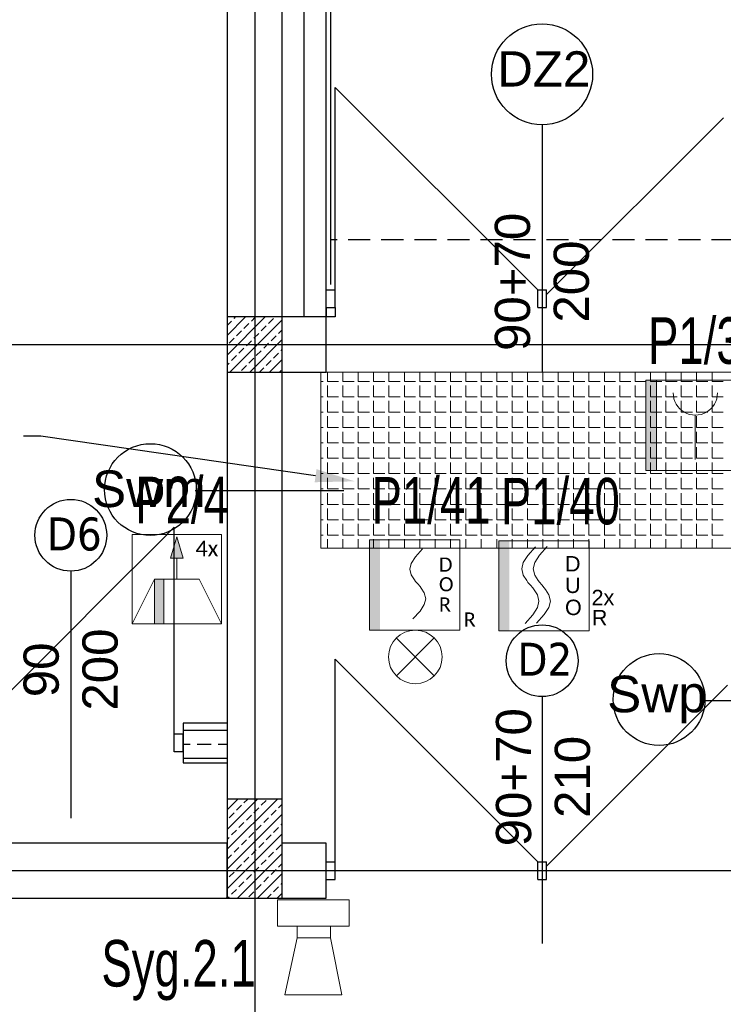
# Model space of a CAD drawing. Header units: millimetres. Extents: x -7023 to 53801, y 9849 to 33561.
# Tile 102 of 256: x 11523 to 11842, y 19082 to 19529. Entities that reach past the tile are written whole.
import ezdxf
from ezdxf.enums import TextEntityAlignment as Align

# ---------------------------------------------------------------- set-up
doc = ezdxf.new("R2010")
doc.units = ezdxf.units.MM
for name, pattern in [('DASHDOTX2', [2, 1, -0.5, 0, -0.5]), ('DASHED', [0.75, 0.5, -0.25]), ('DOT', [0.25, 0, -0.25])]:
    doc.linetypes.add(name, pattern=pattern)
doc.layers.get('0').update_dxf_attribs({"lineweight": 9})
doc.layers.add('.IE_podklad', color=252, linetype='Continuous')
doc.layers.add('PA_Instalacja pożarowa', color=1, linetype='Continuous', lineweight=5)
doc.layers.add('PA_Instalacja pożarowa_opis', color=7, linetype='Continuous', lineweight=5)
doc.styles.add('AAT', font='calibri.ttf')
doc.styles.add('Opisowy', font='arial.ttf')
doc.styles.add('q-arch-ARIAL01', font='arial.ttf', dxfattribs={"width": 0.7})
doc.styles.get("Standard").update_dxf_attribs({"font": 'arial.ttf'})
doc.linetypes.add('ZIGZAG', pattern='A,0.00254,-5.08,[131,ltypeshp.shx,S=5.08,R=0,X=-5.08,Y=0],-10.16,[131,ltypeshp.shx,S=5.08,R=180,X=5.08,Y=0],-5.08', length=20.32254)

# ---------------------------------------------------------------- blocks, each defined once
blk = doc.blocks.new('*U72')
at = {"color": 1}
blk.add_wipeout([(-20.5, -20.5), (20.5, -20.5), (20.5, 20.5), (-20.5, 20.5)], dxfattribs=at)
at = {"lineweight": 5}
h = blk.add_hatch(color=1, dxfattribs=at)
h.paths.add_polyline_path([(-15.7, 0), (-15.7, 20.5), (-20.5, 20.5), (-20.5, 0)])
h.paths.add_polyline_path([(-15.7, -20.5), (-15.7, 0), (-20.5, 0), (-20.5, -20.5)])
at = {"color": 1, "linetype": 'Continuous', "lineweight": 5}
for p, q in [((-9.41, 10.54), (-7.3, 13.76)), ((-7.3, 13.76), (-3.78, 17.69)), ((-4.18, 10.63), (-2.07, 13.86)), ((-2.07, 13.86), (1.45, 17.79)), ((-10.11, 7.66), (-9.41, 10.54)), ((-4.89, 7.76), (-4.18, 10.63)), ((-9.41, 4.79), (-10.11, 7.66)), ((-7.84, 2.39), (-9.41, 4.79)), ((-4.18, 4.89), (-4.89, 7.76)), ((-2.61, 2.48), (-4.18, 4.89)), ((-7.3, 1.56), (-7.84, 2.39)), ((-6.18, 0.32), (-7.3, 1.56)), ((-6.18, 0.32), (-5.06, -0.93)), ((-2.07, 1.66), (-2.61, 2.48)), ((-0.95, 0.41), (-2.07, 1.66)), ((-0.95, 0.41), (0.16, -0.84)), ((-5.06, -0.93), (-4.52, -1.75)), ((-4.52, -1.75), (-2.95, -4.16)), ((-2.95, -4.16), (-2.25, -7.03)), ((0.16, -0.84), (0.7, -1.66)), ((0.7, -1.66), (2.27, -4.06)), ((2.27, -4.06), (2.98, -6.94)), ((-2.25, -7.03), (-2.95, -9.9)), ((2.98, -6.94), (2.27, -9.81)), ((-5.06, -13.13), (-8.58, -17.06)), ((-2.95, -9.9), (-5.06, -13.13)), ((0.16, -13.04), (-3.36, -16.97)), ((2.27, -9.81), (0.16, -13.04))]:
    blk.add_line(p, q, dxfattribs=at)
at = {"color": 1, "lineweight": 5}
blk.add_lwpolyline([(-20.5, 20.5), (20.5, 20.5), (20.5, -20.5), (-20.5, -20.5)], close=True, dxfattribs=at)
for s, p in [('D', (9.56, 6.52)), ('U', (9.56, -3.26)), ('2x', (21.62, -8.81)), ('O', (9.56, -13.29)), ('R', (21.74, -17.95))]:
    blk.add_text(s, height=7, dxfattribs=at).set_placement(p)
at = {"color": 1, "flags": 7}
blk.add_attdef('DUO-6046', (13.18, -19.1), '', height=0.7, dxfattribs=at)
blk = doc.blocks.new('ROP-4001M')
blk.add_wipeout([(-21.24, 0), (19.76, 0), (19.76, 41), (-21.24, 41)])
at = {"linetype": 'DOT'}
blk.add_hatch(color=256, dxfattribs=at).paths.add_polyline_path([(-21.24, 41), (-16.43, 41), (-16.43, 0), (-21.24, 0)])
at = {"lineweight": 5}
blk.add_line((1.18, 25.1), (1.18, 5.02), dxfattribs=at)
for points in [[(-21.24, 41), (19.76, 41), (19.76, 0), (-21.24, 0)], [(-21.24, 41), (-16.43, 41), (-16.43, 0), (-21.24, 0)]]:
    blk.add_lwpolyline(points, close=True, dxfattribs=at)
blk.add_arc((1.18, 35.15), 10.04, 180, 0, dxfattribs=at)
blk = doc.blocks.new('SAK-7N')
at = {"ltscale": 7}
for p, q in [((-34.7, -46.99), (-16.7, -47)), ((-31.12, -65.03), (-34.7, -46.99)), ((-16.7, -47), (-20.55, -65.03)), ((-20.55, -65.03), (-31.12, -65.03))]:
    blk.add_line(p, q, dxfattribs=at)
for points in [[(-31.12, -68.69), (-20.55, -68.69), (-20.55, -65.03), (-31.12, -65.03)], [(-37.01, -68.69), (-14.43, -68.69), (-14.43, -77.04), (-37.01, -77.04)]]:
    blk.add_lwpolyline(points, close=True, dxfattribs=at)
blk = doc.blocks.new('WZ-31')
for points in [[(7.09, 7.13), (-7.11, -7.11)], [(7.11, -7.11), (-7.11, 7.11)]]:
    blk.add_lwpolyline(points)
blk.add_circle((0, 0), 10.06)
blk = doc.blocks.new('*U74')
at = {"lineweight": 5, "style": 'AAT'}
blk.add_text('R', height=6.41, dxfattribs=at).set_placement((22.28, -18.9))
blk.add_wipeout([(-20.5, -20.5), (20.5, -20.5), (20.5, 20.5), (-20.5, 20.5)])
at = {"lineweight": 5}
h = blk.add_hatch(color=256, dxfattribs=at)
h.paths.add_polyline_path([(-15.7, 0), (-15.7, 20.5), (-20.5, 20.5), (-20.5, 0)])
h.paths.add_polyline_path([(-15.7, -20.5), (-15.7, 0), (-20.5, 0), (-20.5, -20.5)])
for p, q in [((0.38, 12.77), (3.6, 16.37)), ((-2.19, 7.19), (-1.55, 9.82)), ((-1.55, 9.82), (0.38, 12.77)), ((-1.55, 4.56), (-2.19, 7.19)), ((-0.11, 2.36), (-1.55, 4.56)), ((0.38, 1.61), (-0.11, 2.36)), ((1.41, 0.47), (0.38, 1.61)), ((1.41, 0.47), (2.43, -0.68)), ((2.43, -0.68), (2.92, -1.43)), ((2.92, -1.43), (4.36, -3.63)), ((4.36, -3.63), (5.01, -6.26)), ((4.36, -8.89), (2.43, -11.84)), ((5.01, -6.26), (4.36, -8.89)), ((2.43, -11.84), (-0.79, -15.44))]:
    blk.add_line(p, q, dxfattribs=at)
blk.add_lwpolyline([(-20.5, 20.5), (20.5, 20.5), (20.5, -20.5), (-20.5, -20.5)], close=True, dxfattribs=at)
at = {"lineweight": 5, "style": 'AAT'}
for s, p in [('D', (11.03, 6.06)), ('O', (11.03, -2.89)), ('R', (11.03, -12.07))]:
    blk.add_text(s, height=6.41, dxfattribs=at).set_placement(p)
blk = doc.blocks.new('*U226')
blk.add_wipeout([(-20.5, -20.5), (-20.5, 20.5), (20.5, 20.5), (20.5, -20.5)])
at = {"lineweight": 5}
for points in [[(0, 9.7), (2.94, 9.7), (0, 19.41), (-2.94, 9.7)], [(-6, -20.5), (-6, 0), (-10.25, 0), (-10.25, -20.5)]]:
    blk.add_hatch(color=256, dxfattribs=at).paths.add_polyline_path(points)
for p, q in [((-2.94, 9.7), (0, 19.41)), ((2.94, 9.7), (0, 19.41)), ((0, 9.7), (-2.94, 9.7)), ((0, 0), (0, 9.7)), ((0, 9.7), (2.94, 9.7)), ((-20.5, -20.5), (-10.25, 0)), ((-10.25, 0), (10.25, 0)), ((-10.25, 0), (-10.25, -20.5)), ((-6, -20.5), (-6, 0)), ((20.5, -20.5), (10.25, 0)), ((20.5, -20.5), (-20.5, -20.5))]:
    blk.add_line(p, q, dxfattribs=at)
blk.add_lwpolyline([(-20.5, 20.5), (20.5, 20.5), (20.5, -20.5), (-20.5, -20.5)], close=True, dxfattribs=at)
at = {"lineweight": 5, "style": 'AAT'}
blk.add_text('4x', height=7.089, dxfattribs=at).set_placement((18.94, 10.54), align=Align.RIGHT)

msp = doc.modelspace()

# ---------------------------------------------------------------- linework, layer by layer
at = {"layer": '.IE_podklad', "ltscale": 25}
for p, q in [((11629.56, 19964.01), (11629.56, 17871.88)), ((10554.1, 19381.68), (13853.09, 19381.68)), ((10554.1, 19142.68), (13536.66, 19142.68))]:
    msp.add_line(p, q, dxfattribs=at)
at = {"layer": '.IE_podklad'}
for p, q in [((11662.06, 19394.18), (11662.06, 19661.18)), ((11664.06, 19663.18), (11664.06, 19409.01)), ((11642.06, 19394.18), (11642.06, 19641.18)), ((11617.06, 19616.18), (11617.06, 19155.18)), ((11666.06, 19406.46), (11666.06, 19498.46)), ((11758.06, 19406.46), (11666.06, 19498.46)), ((11760.06, 19481.49), (11760.06, 19369.3)), ((11762.06, 19404.35), (11842.37, 19484.67)), ((11662.06, 19406.46), (11666.06, 19406.46)), ((11662.06, 19398.46), (11662.06, 19406.46)), ((11666.06, 19398.46), (11666.06, 19406.46)), ((11758.06, 19406.46), (11762.06, 19406.46)), ((11758.06, 19398.46), (11758.06, 19406.46)), ((11762.06, 19398.46), (11762.06, 19406.46)), ((11662.06, 19398.57), (11662.06, 19394.18)), ((11662.06, 19398.46), (11666.06, 19398.46)), ((11666.06, 19398.57), (11666.06, 19394.18)), ((11758.06, 19398.46), (11762.06, 19398.46)), ((11617.06, 19385.84), (11625.39, 19394.18)), ((11617.06, 19376.86), (11634.37, 19394.18)), ((11642.06, 19394.18), (11617.06, 19394.18)), ((11617.06, 19394.18), (11617.06, 19369.18)), ((11617.06, 19390.33), (11619.07, 19392.34)), ((11618.35, 19369.18), (11642.06, 19392.88)), ((11620.19, 19393.47), (11620.9, 19394.18)), ((11628.05, 19392.34), (11629.88, 19394.18)), ((11635.91, 19391.22), (11638.15, 19393.47)), ((11662.06, 19394.18), (11642.06, 19394.18)), ((11642.06, 19369.18), (11642.06, 19394.18)), ((11666.06, 19394.18), (11660.75, 19394.18)), ((11662.06, 19369.18), (11662.06, 19394.18)), ((11621.31, 19385.61), (11623.56, 19387.85)), ((11624.68, 19388.98), (11626.93, 19391.22)), ((11632.54, 19387.85), (11634.78, 19390.1)), ((11640.4, 19386.73), (11642.06, 19388.39)), ((11617.95, 19382.24), (11620.19, 19384.49)), ((11625.8, 19381.12), (11628.05, 19383.36)), ((11627.33, 19369.18), (11642.06, 19383.9)), ((11629.17, 19384.49), (11631.42, 19386.73)), ((11637.03, 19383.36), (11639.28, 19385.61)), ((11622.44, 19377.75), (11624.68, 19380)), ((11630.29, 19376.63), (11632.54, 19378.87)), ((11633.66, 19380), (11635.91, 19382.24)), ((11641.52, 19378.87), (11642.06, 19379.41)), ((11619.07, 19374.38), (11621.31, 19376.63)), ((11626.93, 19373.26), (11629.17, 19375.51)), ((11634.78, 19372.14), (11637.03, 19374.38)), ((11636.31, 19369.18), (11642.06, 19374.92)), ((11638.15, 19375.51), (11640.4, 19377.75)), ((11617.06, 19372.37), (11617.95, 19373.26)), ((11617.06, 19369.18), (11642.06, 19369.18)), ((11623.56, 19369.89), (11625.8, 19372.14)), ((11631.82, 19369.18), (11633.66, 19371.02)), ((11640.8, 19369.18), (11641.52, 19369.89)), ((11642.06, 19155.18), (11642.06, 19369.18)), ((11642.06, 19369.18), (11662.06, 19369.18)), ((11602.49, 19315.3), (11669.97, 19315.3)), ((11546.06, 19278.7), (11546.06, 19166.52)), ((11666.06, 19146.68), (11666.06, 19238.68)), ((11758.06, 19146.68), (11666.06, 19238.68)), ((11762.06, 19144.7), (11844.25, 19226.9)), ((11760.06, 19221.7), (11760.06, 19109.52)), ((11833.44, 19219.9), (11900.91, 19219.9)), ((11617.06, 19209.68), (11597.06, 19209.68)), ((11597.06, 19209.68), (11597.06, 19191.68)), ((11597.06, 19204.68), (11593.06, 19204.68)), ((11593.06, 19196.68), (11593.06, 19204.68)), ((11597.06, 19206.43), (11617.06, 19206.43)), ((11597.06, 19196.68), (11597.06, 19204.68)), ((11597.06, 19200.08), (11600.22, 19200.08)), ((11603.4, 19200.08), (11609.75, 19200.08)), ((11612.92, 19200.08), (11617.06, 19200.08)), ((11597.06, 19196.68), (11593.06, 19196.68)), ((11597.06, 19193.73), (11617.06, 19193.73)), ((11597.06, 19191.68), (11617.06, 19191.68)), ((11617.06, 19170.31), (11621.92, 19175.18)), ((11617.06, 19161.33), (11630.9, 19175.18)), ((11617.06, 19152.35), (11639.88, 19175.18)), ((11617.06, 19174.8), (11617.43, 19175.18)), ((11642.06, 19175.18), (11617.06, 19175.18)), ((11617.06, 19175.18), (11617.06, 19130.18)), ((11621.31, 19170.08), (11623.56, 19172.33)), ((11624.68, 19173.45), (11626.41, 19175.18)), ((11632.54, 19172.33), (11634.78, 19174.57)), ((11640.4, 19171.2), (11642.06, 19172.86)), ((11642.06, 19130.18), (11642.06, 19175.18)), ((11617.06, 19143.37), (11642.06, 19168.37)), ((11617.95, 19166.71), (11620.19, 19168.96)), ((11625.8, 19165.59), (11628.05, 19167.84)), ((11629.17, 19168.96), (11631.42, 19171.2)), ((11637.03, 19167.84), (11639.28, 19170.08)), ((11622.44, 19162.22), (11624.68, 19164.47)), ((11630.29, 19161.1), (11632.54, 19163.35)), ((11633.66, 19164.47), (11635.91, 19166.71)), ((11641.52, 19163.35), (11642.06, 19163.88)), ((11617.06, 19134.39), (11642.06, 19159.39)), ((11619.07, 19158.86), (11621.31, 19161.1)), ((11626.93, 19157.73), (11629.17, 19159.98)), ((11634.78, 19156.61), (11637.03, 19158.86)), ((11638.15, 19159.98), (11640.4, 19162.22)), ((11617.06, 19156.84), (11617.95, 19157.73)), ((11617.06, 19155.18), (11617.06, 19155.18)), ((11617.06, 19155.18), (11617.06, 19130.18)), ((11623.56, 19154.37), (11625.8, 19156.61)), ((11631.42, 19153.24), (11633.66, 19155.49)), ((11639.28, 19152.12), (11641.52, 19154.37)), ((11642.06, 19130.18), (11642.06, 19155.18)), ((11642.06, 19155.18), (11642.06, 19155.18)), ((11662.06, 19155.18), (11642.06, 19155.18)), ((11662.06, 19130.18), (11662.06, 19155.18)), ((11617.06, 19147.86), (11619.07, 19149.88)), ((11620.19, 19151), (11622.44, 19153.24)), ((11621.82, 19130.18), (11642.06, 19150.41)), ((11628.05, 19149.88), (11630.29, 19152.12)), ((11635.91, 19148.75), (11638.15, 19151)), ((11621.31, 19143.14), (11623.56, 19145.39)), ((11624.68, 19146.51), (11626.93, 19148.75)), ((11632.54, 19145.39), (11634.78, 19147.63)), ((11640.4, 19144.26), (11642.06, 19145.92)), ((11662.06, 19146.68), (11666.06, 19146.68)), ((11662.06, 19138.68), (11662.06, 19146.68)), ((11666.06, 19138.68), (11666.06, 19146.68)), ((11758.06, 19146.68), (11762.06, 19146.68)), ((11758.06, 19138.68), (11758.06, 19146.68)), ((11762.06, 19138.68), (11762.06, 19146.68)), ((11617.95, 19139.77), (11620.19, 19142.02)), ((11625.8, 19138.65), (11628.05, 19140.9)), ((11629.17, 19142.02), (11631.42, 19144.26)), ((11630.8, 19130.18), (11642.06, 19141.43)), ((11637.03, 19140.9), (11639.28, 19143.14)), ((11622.44, 19135.28), (11624.68, 19137.53)), ((11630.29, 19134.16), (11632.54, 19136.41)), ((11633.66, 19137.53), (11635.91, 19139.77)), ((11641.52, 19136.41), (11642.06, 19136.94)), ((11662.06, 19138.68), (11666.06, 19138.68)), ((11758.06, 19138.68), (11762.06, 19138.68)), ((11619.07, 19131.92), (11621.31, 19134.16)), ((11626.93, 19130.79), (11629.17, 19133.04)), ((11635.29, 19130.18), (11637.03, 19131.92)), ((11638.15, 19133.04), (11640.4, 19135.28)), ((11639.78, 19130.18), (11642.06, 19132.45)), ((11617.06, 19130.18), (11616.56, 19130.18)), ((11616.56, 19130.18), (11642.06, 19130.18)), ((11617.06, 19130.18), (11642.06, 19130.18)), ((11617.33, 19130.18), (11617.95, 19130.79)), ((11642.06, 19130.18), (11662.06, 19130.18))]:
    msp.add_line(p, q, dxfattribs=at)
at = {"layer": '.IE_podklad', "linetype": 'ZIGZAG'}
msp.add_line((11652.06, 19394.18), (11652.06, 19651.18), dxfattribs=at)
at = {"layer": '.IE_podklad', "linetype": 'DASHED', "ltscale": 20}
msp.add_line((11862.06, 19429.18), (11664.06, 19429.18), dxfattribs=at)
at = {"layer": '.IE_podklad', "linetype": 'DASHDOTX2', "ltscale": 10}
msp.add_line((11578.18, 19381.68), (12214.83, 19381.68), dxfattribs=at)
at = {"layer": '.IE_podklad', "lineweight": 13}
for p, q in [((11659.56, 19369.18), (11849.56, 19369.18)), ((11659.56, 19289.18), (11659.56, 19369.18)), ((11662.61, 19364.94), (11662.61, 19369.18)), ((11669.59, 19364.94), (11669.59, 19369.18)), ((11676.58, 19364.94), (11676.58, 19369.18)), ((11683.56, 19364.94), (11683.56, 19369.18)), ((11690.55, 19364.94), (11690.55, 19369.18)), ((11697.53, 19364.94), (11697.53, 19369.18)), ((11704.52, 19364.94), (11704.52, 19369.18)), ((11711.5, 19364.94), (11711.5, 19369.18)), ((11718.49, 19364.94), (11718.49, 19369.18)), ((11725.47, 19364.94), (11725.47, 19369.18)), ((11732.46, 19364.94), (11732.46, 19369.18)), ((11739.44, 19364.94), (11739.44, 19369.18)), ((11746.43, 19364.94), (11746.43, 19369.18)), ((11753.41, 19364.94), (11753.41, 19369.18)), ((11760.4, 19364.94), (11760.4, 19369.18)), ((11767.38, 19364.94), (11767.38, 19369.18)), ((11774.37, 19364.94), (11774.37, 19369.18)), ((11781.35, 19364.94), (11781.35, 19369.18)), ((11788.34, 19364.94), (11788.34, 19369.18)), ((11795.32, 19364.94), (11795.32, 19369.18)), ((11802.31, 19364.94), (11802.31, 19369.18)), ((11659.56, 19364.94), (11660.7, 19364.94)), ((11662.61, 19364.94), (11667.69, 19364.94)), ((11669.59, 19364.94), (11674.67, 19364.94)), ((11676.58, 19364.94), (11681.66, 19364.94)), ((11683.56, 19364.94), (11688.64, 19364.94)), ((11690.55, 19364.94), (11695.63, 19364.94)), ((11697.53, 19364.94), (11702.61, 19364.94)), ((11704.52, 19364.94), (11709.6, 19364.94)), ((11711.5, 19364.94), (11716.58, 19364.94)), ((11718.49, 19364.94), (11723.57, 19364.94)), ((11725.47, 19364.94), (11730.55, 19364.94)), ((11732.46, 19364.94), (11737.54, 19364.94)), ((11739.44, 19364.94), (11744.52, 19364.94)), ((11746.43, 19364.94), (11751.51, 19364.94)), ((11753.41, 19364.94), (11758.49, 19364.94)), ((11760.4, 19364.94), (11765.48, 19364.94)), ((11767.38, 19364.94), (11772.46, 19364.94)), ((11774.37, 19364.94), (11779.45, 19364.94)), ((11781.35, 19364.94), (11786.43, 19364.94)), ((11788.34, 19364.94), (11793.42, 19364.94)), ((11795.32, 19364.94), (11800.4, 19364.94)), ((11662.61, 19357.95), (11662.61, 19363.03)), ((11669.59, 19357.95), (11669.59, 19363.03)), ((11676.58, 19357.95), (11676.58, 19363.03)), ((11683.56, 19357.95), (11683.56, 19363.03)), ((11690.55, 19357.95), (11690.55, 19363.03)), ((11697.53, 19357.95), (11697.53, 19363.03)), ((11704.52, 19357.95), (11704.52, 19363.03)), ((11711.5, 19357.95), (11711.5, 19363.03)), ((11718.49, 19357.95), (11718.49, 19363.03)), ((11725.47, 19357.95), (11725.47, 19363.03)), ((11732.46, 19357.95), (11732.46, 19363.03)), ((11739.44, 19357.95), (11739.44, 19363.03)), ((11746.43, 19357.95), (11746.43, 19363.03)), ((11753.41, 19357.95), (11753.41, 19363.03)), ((11760.4, 19357.95), (11760.4, 19363.03)), ((11767.38, 19357.95), (11767.38, 19363.03)), ((11774.37, 19357.95), (11774.37, 19363.03)), ((11781.35, 19357.95), (11781.35, 19363.03)), ((11788.34, 19357.95), (11788.34, 19363.03)), ((11795.32, 19357.95), (11795.32, 19363.03)), ((11802.31, 19357.95), (11802.31, 19363.03)), ((11659.56, 19357.95), (11660.7, 19357.95)), ((11662.61, 19357.95), (11667.69, 19357.95)), ((11662.61, 19350.97), (11662.61, 19356.05)), ((11669.59, 19357.95), (11674.67, 19357.95)), ((11669.59, 19350.97), (11669.59, 19356.05)), ((11676.58, 19357.95), (11681.66, 19357.95)), ((11676.58, 19350.97), (11676.58, 19356.05)), ((11683.56, 19357.95), (11688.64, 19357.95)), ((11683.56, 19350.97), (11683.56, 19356.05)), ((11690.55, 19357.95), (11695.63, 19357.95)), ((11690.55, 19350.97), (11690.55, 19356.05)), ((11697.53, 19357.95), (11702.61, 19357.95)), ((11697.53, 19350.97), (11697.53, 19356.05)), ((11704.52, 19357.95), (11709.6, 19357.95)), ((11704.52, 19350.97), (11704.52, 19356.05)), ((11711.5, 19357.95), (11716.58, 19357.95)), ((11711.5, 19350.97), (11711.5, 19356.05)), ((11718.49, 19357.95), (11723.57, 19357.95)), ((11718.49, 19350.97), (11718.49, 19356.05)), ((11725.47, 19357.95), (11730.55, 19357.95)), ((11725.47, 19350.97), (11725.47, 19356.05)), ((11732.46, 19357.95), (11737.54, 19357.95)), ((11732.46, 19350.97), (11732.46, 19356.05)), ((11739.44, 19357.95), (11744.52, 19357.95)), ((11739.44, 19350.97), (11739.44, 19356.05)), ((11746.43, 19357.95), (11751.51, 19357.95)), ((11746.43, 19350.97), (11746.43, 19356.05)), ((11753.41, 19357.95), (11758.49, 19357.95)), ((11753.41, 19350.97), (11753.41, 19356.05)), ((11760.4, 19357.95), (11765.48, 19357.95)), ((11760.4, 19350.97), (11760.4, 19356.05)), ((11767.38, 19357.95), (11772.46, 19357.95)), ((11767.38, 19350.97), (11767.38, 19356.05)), ((11774.37, 19357.95), (11779.45, 19357.95)), ((11774.37, 19350.97), (11774.37, 19356.05)), ((11781.35, 19357.95), (11786.43, 19357.95)), ((11781.35, 19350.97), (11781.35, 19356.05)), ((11788.34, 19357.95), (11793.42, 19357.95)), ((11788.34, 19350.97), (11788.34, 19356.05)), ((11795.32, 19357.95), (11800.4, 19357.95)), ((11795.32, 19350.97), (11795.32, 19356.05)), ((11802.31, 19350.97), (11802.31, 19356.05)), ((11659.56, 19350.97), (11660.7, 19350.97)), ((11662.61, 19350.97), (11667.69, 19350.97)), ((11669.59, 19350.97), (11674.67, 19350.97)), ((11676.58, 19350.97), (11681.66, 19350.97)), ((11683.56, 19350.97), (11688.64, 19350.97)), ((11690.55, 19350.97), (11695.63, 19350.97)), ((11697.53, 19350.97), (11702.61, 19350.97)), ((11704.52, 19350.97), (11709.6, 19350.97)), ((11711.5, 19350.97), (11716.58, 19350.97)), ((11718.49, 19350.97), (11723.57, 19350.97)), ((11725.47, 19350.97), (11730.55, 19350.97)), ((11732.46, 19350.97), (11737.54, 19350.97)), ((11739.44, 19350.97), (11744.52, 19350.97)), ((11746.43, 19350.97), (11751.51, 19350.97)), ((11753.41, 19350.97), (11758.49, 19350.97)), ((11760.4, 19350.97), (11765.48, 19350.97)), ((11767.38, 19350.97), (11772.46, 19350.97)), ((11774.37, 19350.97), (11779.45, 19350.97)), ((11781.35, 19350.97), (11786.43, 19350.97)), ((11788.34, 19350.97), (11793.42, 19350.97)), ((11795.32, 19350.97), (11800.4, 19350.97)), ((11662.61, 19343.98), (11662.61, 19349.06)), ((11669.59, 19343.98), (11669.59, 19349.06)), ((11676.58, 19343.98), (11676.58, 19349.06)), ((11683.56, 19343.98), (11683.56, 19349.06)), ((11690.55, 19343.98), (11690.55, 19349.06)), ((11697.53, 19343.98), (11697.53, 19349.06)), ((11704.52, 19343.98), (11704.52, 19349.06)), ((11711.5, 19343.98), (11711.5, 19349.06)), ((11718.49, 19343.98), (11718.49, 19349.06)), ((11725.47, 19343.98), (11725.47, 19349.06)), ((11732.46, 19343.98), (11732.46, 19349.06)), ((11739.44, 19343.98), (11739.44, 19349.06)), ((11746.43, 19343.98), (11746.43, 19349.06)), ((11753.41, 19343.98), (11753.41, 19349.06)), ((11760.4, 19343.98), (11760.4, 19349.06)), ((11767.38, 19343.98), (11767.38, 19349.06)), ((11774.37, 19343.98), (11774.37, 19349.06)), ((11781.35, 19343.98), (11781.35, 19349.06)), ((11788.34, 19343.98), (11788.34, 19349.06)), ((11795.32, 19343.98), (11795.32, 19349.06)), ((11802.31, 19343.98), (11802.31, 19349.06)), ((11659.56, 19343.98), (11660.7, 19343.98)), ((11662.61, 19343.98), (11667.69, 19343.98)), ((11662.61, 19337), (11662.61, 19342.08)), ((11669.59, 19343.98), (11674.67, 19343.98)), ((11669.59, 19337), (11669.59, 19342.08)), ((11676.58, 19343.98), (11681.66, 19343.98)), ((11676.58, 19337), (11676.58, 19342.08)), ((11683.56, 19343.98), (11688.64, 19343.98)), ((11683.56, 19337), (11683.56, 19342.08)), ((11690.55, 19343.98), (11695.63, 19343.98)), ((11690.55, 19337), (11690.55, 19342.08)), ((11697.53, 19343.98), (11702.61, 19343.98)), ((11697.53, 19337), (11697.53, 19342.08)), ((11704.52, 19343.98), (11709.6, 19343.98)), ((11704.52, 19337), (11704.52, 19342.08)), ((11711.5, 19343.98), (11716.58, 19343.98)), ((11711.5, 19337), (11711.5, 19342.08)), ((11718.49, 19343.98), (11723.57, 19343.98)), ((11718.49, 19337), (11718.49, 19342.08)), ((11725.47, 19343.98), (11730.55, 19343.98)), ((11725.47, 19337), (11725.47, 19342.08)), ((11732.46, 19343.98), (11737.54, 19343.98)), ((11732.46, 19337), (11732.46, 19342.08)), ((11739.44, 19343.98), (11744.52, 19343.98)), ((11739.44, 19337), (11739.44, 19342.08)), ((11746.43, 19343.98), (11751.51, 19343.98)), ((11746.43, 19337), (11746.43, 19342.08)), ((11753.41, 19343.98), (11758.49, 19343.98)), ((11753.41, 19337), (11753.41, 19342.08)), ((11760.4, 19343.98), (11765.48, 19343.98)), ((11760.4, 19337), (11760.4, 19342.08)), ((11767.38, 19343.98), (11772.46, 19343.98)), ((11767.38, 19337), (11767.38, 19342.08)), ((11774.37, 19343.98), (11779.45, 19343.98)), ((11774.37, 19337), (11774.37, 19342.08)), ((11781.35, 19343.98), (11786.43, 19343.98)), ((11781.35, 19337), (11781.35, 19342.08)), ((11788.34, 19343.98), (11793.42, 19343.98)), ((11788.34, 19337), (11788.34, 19342.08)), ((11795.32, 19343.98), (11800.4, 19343.98)), ((11795.32, 19337), (11795.32, 19342.08)), ((11802.31, 19337), (11802.31, 19342.08)), ((11659.56, 19337), (11660.7, 19337)), ((11662.61, 19337), (11667.69, 19337)), ((11662.61, 19330.01), (11662.61, 19335.09)), ((11669.59, 19337), (11674.67, 19337)), ((11669.59, 19330.01), (11669.59, 19335.09)), ((11676.58, 19337), (11681.66, 19337)), ((11676.58, 19330.01), (11676.58, 19335.09)), ((11683.56, 19337), (11688.64, 19337)), ((11683.56, 19330.01), (11683.56, 19335.09)), ((11690.55, 19337), (11695.63, 19337)), ((11690.55, 19330.01), (11690.55, 19335.09)), ((11697.53, 19337), (11702.61, 19337)), ((11697.53, 19330.01), (11697.53, 19335.09)), ((11704.52, 19337), (11709.6, 19337)), ((11704.52, 19330.01), (11704.52, 19335.09)), ((11711.5, 19337), (11716.58, 19337)), ((11711.5, 19330.01), (11711.5, 19335.09)), ((11718.49, 19337), (11723.57, 19337)), ((11718.49, 19330.01), (11718.49, 19335.09)), ((11725.47, 19337), (11730.55, 19337)), ((11725.47, 19330.01), (11725.47, 19335.09)), ((11732.46, 19337), (11737.54, 19337)), ((11732.46, 19330.01), (11732.46, 19335.09)), ((11739.44, 19337), (11744.52, 19337)), ((11739.44, 19330.01), (11739.44, 19335.09)), ((11746.43, 19337), (11751.51, 19337)), ((11746.43, 19330.01), (11746.43, 19335.09)), ((11753.41, 19337), (11758.49, 19337)), ((11753.41, 19330.01), (11753.41, 19335.09)), ((11760.4, 19337), (11765.48, 19337)), ((11760.4, 19330.01), (11760.4, 19335.09)), ((11767.38, 19337), (11772.46, 19337)), ((11767.38, 19330.01), (11767.38, 19335.09)), ((11774.37, 19337), (11779.45, 19337)), ((11774.37, 19330.01), (11774.37, 19335.09)), ((11781.35, 19337), (11786.43, 19337)), ((11781.35, 19330.01), (11781.35, 19335.09)), ((11788.34, 19337), (11793.42, 19337)), ((11788.34, 19330.01), (11788.34, 19335.09)), ((11795.32, 19337), (11800.4, 19337)), ((11795.32, 19330.01), (11795.32, 19335.09)), ((11802.31, 19330.01), (11802.31, 19335.09)), ((11659.56, 19330.01), (11660.7, 19330.01)), ((11662.61, 19330.01), (11667.69, 19330.01)), ((11669.59, 19330.01), (11674.67, 19330.01)), ((11676.58, 19330.01), (11681.66, 19330.01)), ((11683.56, 19330.01), (11688.64, 19330.01)), ((11690.55, 19330.01), (11695.63, 19330.01)), ((11697.53, 19330.01), (11702.61, 19330.01)), ((11704.52, 19330.01), (11709.6, 19330.01)), ((11711.5, 19330.01), (11716.58, 19330.01)), ((11718.49, 19330.01), (11723.57, 19330.01)), ((11725.47, 19330.01), (11730.55, 19330.01)), ((11732.46, 19330.01), (11737.54, 19330.01)), ((11739.44, 19330.01), (11744.52, 19330.01)), ((11746.43, 19330.01), (11751.51, 19330.01)), ((11753.41, 19330.01), (11758.49, 19330.01)), ((11760.4, 19330.01), (11765.48, 19330.01)), ((11767.38, 19330.01), (11772.46, 19330.01)), ((11774.37, 19330.01), (11779.45, 19330.01)), ((11781.35, 19330.01), (11786.43, 19330.01)), ((11788.34, 19330.01), (11793.42, 19330.01)), ((11795.32, 19330.01), (11800.4, 19330.01)), ((11662.61, 19323.03), (11662.61, 19328.11)), ((11669.59, 19323.03), (11669.59, 19328.11)), ((11676.58, 19323.03), (11676.58, 19328.11)), ((11683.56, 19323.03), (11683.56, 19328.11)), ((11690.55, 19323.03), (11690.55, 19328.11)), ((11697.53, 19323.03), (11697.53, 19328.11)), ((11704.52, 19323.03), (11704.52, 19328.11)), ((11711.5, 19323.03), (11711.5, 19328.11)), ((11718.49, 19323.03), (11718.49, 19328.11)), ((11725.47, 19323.03), (11725.47, 19328.11)), ((11732.46, 19323.03), (11732.46, 19328.11)), ((11739.44, 19323.03), (11739.44, 19328.11)), ((11746.43, 19323.03), (11746.43, 19328.11)), ((11753.41, 19323.03), (11753.41, 19328.11)), ((11760.4, 19323.03), (11760.4, 19328.11)), ((11767.38, 19323.03), (11767.38, 19328.11)), ((11774.37, 19323.03), (11774.37, 19328.11)), ((11781.35, 19323.03), (11781.35, 19328.11)), ((11788.34, 19323.03), (11788.34, 19328.11)), ((11795.32, 19323.03), (11795.32, 19328.11)), ((11802.31, 19323.03), (11802.31, 19328.11)), ((11659.56, 19323.03), (11660.7, 19323.03)), ((11662.61, 19323.03), (11667.69, 19323.03)), ((11662.61, 19316.04), (11662.61, 19321.12)), ((11669.59, 19323.03), (11674.67, 19323.03)), ((11669.59, 19316.04), (11669.59, 19321.12)), ((11676.58, 19323.03), (11681.66, 19323.03)), ((11676.58, 19316.04), (11676.58, 19321.12)), ((11683.56, 19323.03), (11688.64, 19323.03)), ((11683.56, 19316.04), (11683.56, 19321.12)), ((11690.55, 19323.03), (11695.63, 19323.03)), ((11690.55, 19316.04), (11690.55, 19321.12)), ((11697.53, 19323.03), (11702.61, 19323.03)), ((11697.53, 19316.04), (11697.53, 19321.12)), ((11704.52, 19323.03), (11709.6, 19323.03)), ((11704.52, 19316.04), (11704.52, 19321.12)), ((11711.5, 19323.03), (11716.58, 19323.03)), ((11711.5, 19316.04), (11711.5, 19321.12)), ((11718.49, 19323.03), (11723.57, 19323.03)), ((11718.49, 19316.04), (11718.49, 19321.12)), ((11725.47, 19323.03), (11730.55, 19323.03)), ((11725.47, 19316.04), (11725.47, 19321.12)), ((11732.46, 19323.03), (11737.54, 19323.03)), ((11732.46, 19316.04), (11732.46, 19321.12)), ((11739.44, 19323.03), (11744.52, 19323.03)), ((11739.44, 19316.04), (11739.44, 19321.12)), ((11746.43, 19323.03), (11751.51, 19323.03)), ((11746.43, 19316.04), (11746.43, 19321.12)), ((11753.41, 19323.03), (11758.49, 19323.03)), ((11753.41, 19316.04), (11753.41, 19321.12)), ((11760.4, 19323.03), (11765.48, 19323.03)), ((11760.4, 19316.04), (11760.4, 19321.12)), ((11767.38, 19323.03), (11772.46, 19323.03)), ((11767.38, 19316.04), (11767.38, 19321.12)), ((11774.37, 19323.03), (11779.45, 19323.03)), ((11774.37, 19316.04), (11774.37, 19321.12)), ((11781.35, 19323.03), (11786.43, 19323.03)), ((11781.35, 19316.04), (11781.35, 19321.12)), ((11788.34, 19323.03), (11793.42, 19323.03)), ((11788.34, 19316.04), (11788.34, 19321.12)), ((11795.32, 19323.03), (11800.4, 19323.03)), ((11795.32, 19316.04), (11795.32, 19321.12)), ((11802.31, 19316.04), (11802.31, 19321.12)), ((11809.29, 19316.04), (11809.29, 19321.12)), ((11816.28, 19316.04), (11816.28, 19321.12)), ((11823.26, 19316.04), (11823.26, 19321.12)), ((11830.25, 19316.04), (11830.25, 19321.12)), ((11837.23, 19316.04), (11837.23, 19321.12)), ((11659.56, 19316.04), (11660.7, 19316.04)), ((11662.61, 19316.04), (11667.69, 19316.04)), ((11669.59, 19316.04), (11674.67, 19316.04)), ((11676.58, 19316.04), (11681.66, 19316.04)), ((11683.56, 19316.04), (11688.64, 19316.04)), ((11690.55, 19316.04), (11695.63, 19316.04)), ((11697.53, 19316.04), (11702.61, 19316.04)), ((11704.52, 19316.04), (11709.6, 19316.04)), ((11711.5, 19316.04), (11716.58, 19316.04)), ((11718.49, 19316.04), (11723.57, 19316.04)), ((11725.47, 19316.04), (11730.55, 19316.04)), ((11732.46, 19316.04), (11737.54, 19316.04)), ((11739.44, 19316.04), (11744.52, 19316.04)), ((11746.43, 19316.04), (11751.51, 19316.04)), ((11753.41, 19316.04), (11758.49, 19316.04)), ((11760.4, 19316.04), (11765.48, 19316.04)), ((11767.38, 19316.04), (11772.46, 19316.04)), ((11774.37, 19316.04), (11779.45, 19316.04)), ((11781.35, 19316.04), (11786.43, 19316.04)), ((11788.34, 19316.04), (11793.42, 19316.04)), ((11795.32, 19316.04), (11800.4, 19316.04)), ((11802.31, 19316.04), (11807.39, 19316.04)), ((11809.29, 19316.04), (11814.37, 19316.04)), ((11816.28, 19316.04), (11821.36, 19316.04)), ((11823.26, 19316.04), (11828.34, 19316.04)), ((11830.25, 19316.04), (11835.33, 19316.04)), ((11837.23, 19316.04), (11842.31, 19316.04)), ((11662.61, 19309.06), (11662.61, 19314.14)), ((11669.59, 19309.06), (11669.59, 19314.14)), ((11676.58, 19309.06), (11676.58, 19314.14)), ((11683.56, 19309.06), (11683.56, 19314.14)), ((11690.55, 19309.06), (11690.55, 19314.14)), ((11697.53, 19309.06), (11697.53, 19314.14)), ((11704.52, 19309.06), (11704.52, 19314.14)), ((11711.5, 19309.06), (11711.5, 19314.14)), ((11718.49, 19309.06), (11718.49, 19314.14)), ((11725.47, 19309.06), (11725.47, 19314.14)), ((11732.46, 19309.06), (11732.46, 19314.14)), ((11739.44, 19309.06), (11739.44, 19314.14)), ((11746.43, 19309.06), (11746.43, 19314.14)), ((11753.41, 19309.06), (11753.41, 19314.14)), ((11760.4, 19309.06), (11760.4, 19314.14)), ((11767.38, 19309.06), (11767.38, 19314.14)), ((11774.37, 19309.06), (11774.37, 19314.14)), ((11781.35, 19309.06), (11781.35, 19314.14)), ((11788.34, 19309.06), (11788.34, 19314.14)), ((11795.32, 19309.06), (11795.32, 19314.14)), ((11802.31, 19309.06), (11802.31, 19314.14)), ((11809.29, 19309.06), (11809.29, 19314.14)), ((11816.28, 19309.06), (11816.28, 19314.14)), ((11823.26, 19309.06), (11823.26, 19314.14)), ((11830.25, 19309.06), (11830.25, 19314.14)), ((11837.23, 19309.06), (11837.23, 19314.14)), ((11659.56, 19309.06), (11660.7, 19309.06)), ((11662.61, 19309.06), (11667.69, 19309.06)), ((11662.61, 19302.07), (11662.61, 19307.15)), ((11669.59, 19309.06), (11674.67, 19309.06)), ((11669.59, 19302.07), (11669.59, 19307.15)), ((11676.58, 19309.06), (11681.66, 19309.06)), ((11676.58, 19302.07), (11676.58, 19307.15)), ((11683.56, 19309.06), (11688.64, 19309.06)), ((11683.56, 19302.07), (11683.56, 19307.15)), ((11690.55, 19309.06), (11695.63, 19309.06)), ((11690.55, 19302.07), (11690.55, 19307.15)), ((11697.53, 19309.06), (11702.61, 19309.06)), ((11697.53, 19302.07), (11697.53, 19307.15)), ((11704.52, 19309.06), (11709.6, 19309.06)), ((11704.52, 19302.07), (11704.52, 19307.15)), ((11711.5, 19309.06), (11716.58, 19309.06)), ((11711.5, 19302.07), (11711.5, 19307.15)), ((11718.49, 19309.06), (11723.57, 19309.06)), ((11718.49, 19302.07), (11718.49, 19307.15)), ((11725.47, 19309.06), (11730.55, 19309.06)), ((11725.47, 19302.07), (11725.47, 19307.15)), ((11732.46, 19309.06), (11737.54, 19309.06)), ((11732.46, 19302.07), (11732.46, 19307.15)), ((11739.44, 19309.06), (11744.52, 19309.06)), ((11739.44, 19302.07), (11739.44, 19307.15)), ((11746.43, 19309.06), (11751.51, 19309.06)), ((11746.43, 19302.07), (11746.43, 19307.15)), ((11753.41, 19309.06), (11758.49, 19309.06)), ((11753.41, 19302.07), (11753.41, 19307.15)), ((11760.4, 19309.06), (11765.48, 19309.06)), ((11760.4, 19302.07), (11760.4, 19307.15)), ((11767.38, 19309.06), (11772.46, 19309.06)), ((11767.38, 19302.07), (11767.38, 19307.15)), ((11774.37, 19309.06), (11779.45, 19309.06)), ((11774.37, 19302.07), (11774.37, 19307.15)), ((11781.35, 19309.06), (11786.43, 19309.06)), ((11781.35, 19302.07), (11781.35, 19307.15)), ((11788.34, 19309.06), (11793.42, 19309.06)), ((11788.34, 19302.07), (11788.34, 19307.15)), ((11795.32, 19309.06), (11800.4, 19309.06)), ((11795.32, 19302.07), (11795.32, 19307.15)), ((11802.31, 19309.06), (11807.39, 19309.06)), ((11802.31, 19302.07), (11802.31, 19307.15)), ((11809.29, 19309.06), (11814.37, 19309.06)), ((11809.29, 19302.07), (11809.29, 19307.15)), ((11816.28, 19309.06), (11821.36, 19309.06)), ((11816.28, 19302.07), (11816.28, 19307.15)), ((11823.26, 19309.06), (11828.34, 19309.06)), ((11823.26, 19302.07), (11823.26, 19307.15)), ((11830.25, 19309.06), (11835.33, 19309.06)), ((11830.25, 19302.07), (11830.25, 19307.15)), ((11837.23, 19309.06), (11842.31, 19309.06)), ((11837.23, 19302.07), (11837.23, 19307.15)), ((11659.56, 19302.07), (11660.7, 19302.07)), ((11662.61, 19302.07), (11667.69, 19302.07)), ((11669.59, 19302.07), (11674.67, 19302.07)), ((11676.58, 19302.07), (11681.66, 19302.07)), ((11683.56, 19302.07), (11688.64, 19302.07)), ((11690.55, 19302.07), (11695.63, 19302.07)), ((11697.53, 19302.07), (11702.61, 19302.07)), ((11704.52, 19302.07), (11709.6, 19302.07)), ((11711.5, 19302.07), (11716.58, 19302.07)), ((11718.49, 19302.07), (11723.57, 19302.07)), ((11725.47, 19302.07), (11730.55, 19302.07)), ((11732.46, 19302.07), (11737.54, 19302.07)), ((11739.44, 19302.07), (11744.52, 19302.07)), ((11746.43, 19302.07), (11751.51, 19302.07)), ((11753.41, 19302.07), (11758.49, 19302.07)), ((11760.4, 19302.07), (11765.48, 19302.07)), ((11767.38, 19302.07), (11772.46, 19302.07)), ((11774.37, 19302.07), (11779.45, 19302.07)), ((11781.35, 19302.07), (11786.43, 19302.07)), ((11788.34, 19302.07), (11793.42, 19302.07)), ((11795.32, 19302.07), (11800.4, 19302.07)), ((11802.31, 19302.07), (11807.39, 19302.07)), ((11809.29, 19302.07), (11814.37, 19302.07)), ((11816.28, 19302.07), (11821.36, 19302.07)), ((11823.26, 19302.07), (11828.34, 19302.07)), ((11830.25, 19302.07), (11835.33, 19302.07)), ((11837.23, 19302.07), (11842.31, 19302.07)), ((11662.61, 19295.09), (11662.61, 19300.17)), ((11669.59, 19295.09), (11669.59, 19300.17)), ((11676.58, 19295.09), (11676.58, 19300.17)), ((11732.46, 19295.09), (11732.46, 19300.17)), ((11739.44, 19295.09), (11739.44, 19300.17)), ((11746.43, 19295.09), (11746.43, 19300.17)), ((11753.41, 19295.09), (11753.41, 19300.17)), ((11760.4, 19295.09), (11760.4, 19300.17)), ((11767.38, 19295.09), (11767.38, 19300.17)), ((11774.37, 19295.09), (11774.37, 19300.17)), ((11781.35, 19295.09), (11781.35, 19300.17)), ((11788.34, 19295.09), (11788.34, 19300.17)), ((11795.32, 19295.09), (11795.32, 19300.17)), ((11802.31, 19295.09), (11802.31, 19300.17)), ((11809.29, 19295.09), (11809.29, 19300.17)), ((11816.28, 19295.09), (11816.28, 19300.17)), ((11823.26, 19295.09), (11823.26, 19300.17)), ((11830.25, 19295.09), (11830.25, 19300.17)), ((11837.23, 19295.09), (11837.23, 19300.17)), ((11659.56, 19295.09), (11660.7, 19295.09)), ((11662.61, 19295.09), (11667.69, 19295.09)), ((11662.61, 19289.18), (11662.61, 19293.18)), ((11669.59, 19295.09), (11674.67, 19295.09)), ((11669.59, 19289.18), (11669.59, 19293.18)), ((11676.58, 19289.18), (11676.58, 19293.18)), ((11732.46, 19295.09), (11737.54, 19295.09)), ((11732.46, 19289.18), (11732.46, 19293.18)), ((11739.44, 19295.09), (11744.52, 19295.09)), ((11746.43, 19295.09), (11751.51, 19295.09)), ((11753.41, 19295.09), (11758.49, 19295.09)), ((11760.4, 19295.09), (11765.48, 19295.09)), ((11767.38, 19295.09), (11772.46, 19295.09)), ((11774.37, 19295.09), (11779.45, 19295.09)), ((11781.35, 19295.09), (11786.43, 19295.09)), ((11788.34, 19295.09), (11793.42, 19295.09)), ((11795.32, 19295.09), (11800.4, 19295.09)), ((11795.32, 19289.18), (11795.32, 19293.18)), ((11802.31, 19295.09), (11807.39, 19295.09)), ((11802.31, 19289.18), (11802.31, 19293.18)), ((11809.29, 19295.09), (11814.37, 19295.09)), ((11809.29, 19289.18), (11809.29, 19293.18)), ((11816.28, 19295.09), (11821.36, 19295.09)), ((11816.28, 19289.18), (11816.28, 19293.18)), ((11823.26, 19295.09), (11828.34, 19295.09)), ((11823.26, 19289.18), (11823.26, 19293.18)), ((11830.25, 19295.09), (11835.33, 19295.09)), ((11830.25, 19289.18), (11830.25, 19293.18)), ((11837.23, 19295.09), (11842.31, 19295.09)), ((11837.23, 19289.18), (11837.23, 19293.18))]:
    msp.add_line(p, q, dxfattribs=at)
at = {"layer": '.IE_podklad', "linetype": 'ByBlock', "lineweight": -2}
msp.add_line((11532.52, 19340.01), (11524.52, 19340.01), dxfattribs=at)
at = {"layer": '.IE_podklad', "ltscale": 0.5}
for p, q in [((11617.06, 19155.17), (10896.06, 19155.18)), ((11617.06, 19130.18), (11617.06, 19155.17)), ((10896.06, 19130.18), (11617.06, 19130.18))]:
    msp.add_line(p, q, dxfattribs=at)
at = {"layer": '.IE_podklad', "linetype": 'ByBlock', "lineweight": -2}
msp.add_lwpolyline([(11657.22, 19322.08), (11532.52, 19340.01)], dxfattribs=at)
at = {"layer": '.IE_podklad'}
for centre, radius in [((11760.06, 19504.43), 22.94), ((11813.16, 19220.38), 20.85)]:
    msp.add_circle(centre, radius, dxfattribs=at)
at = {"layer": '.IE_podklad', "linetype": 'Continuous'}
msp.add_circle((11546.06, 19295.02), 16.31, dxfattribs=at)
at = {"layer": '.IE_podklad'}
msp.add_solid([(11657.64, 19325.05), (11675.03, 19319.52), (11656.79, 19319.11)], dxfattribs=at)

# ---------------------------------------------------------------- block references
at = {"layer": 'PA_Instalacja pożarowa', "lineweight": 30, "xscale": 1.000915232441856, "yscale": 1.000915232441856, "zscale": 1.000915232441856, "rotation": 360}
msp.add_blockref('ROP-4001M', (11828.46, 19324.47), dxfattribs=at)
at = {"layer": 'PA_Instalacja pożarowa', "rotation": 360}
msp.add_blockref('*U72', (11760.91, 19272.05), dxfattribs=at)
at = {"layer": 'PA_Instalacja pożarowa', "xscale": 1.21, "yscale": 1.21, "zscale": 1.21, "rotation": 360}
msp.add_blockref('WZ-31', (11702.5, 19239.74), dxfattribs=at)
at = {"layer": 'PA_Instalacja pożarowa', "color": 1, "lineweight": 30, "xscale": 1.440000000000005, "yscale": 1.440000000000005, "zscale": 1.440000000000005, "rotation": 179.9969361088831}
msp.add_blockref('SAK-7N', (11619.21, 19018.51), dxfattribs=at)

# ---------------------------------------------------------------- texts
at = {"layer": '.IE_podklad', "linetype": 'Continuous', "style": 'Opisowy'}
for s, rotation, p in [('DZ2', 360, (11739.74, 19498.89)), ('90+70', 90, (11754.59, 19378.76)), ('200', 90, (11781.32, 19391.63)), ('200', 90, (11567.32, 19215.36)), ('90', 90, (11540.59, 19221.44)), ('90+70', 90, (11755.09, 19153.71)), ('210', 90, (11781.82, 19166.59))]:
    msp.add_text(s, height=16, rotation=rotation, dxfattribs=at).set_placement(p)
for s, p in [('Swm', (11555.71, 19307.82)), ('Swp', (11789.59, 19214.59))]:
    msp.add_text(s, height=16.64, dxfattribs=at).set_placement(p)
at = {"layer": '.IE_podklad', "char_height": 15, "width": 230.4406, "attachment_point": 1}
for s, insert in [('{\\fTahoma|b0|i0|c238|p34;D6}', (11535.23, 19303.13)), ('{\\fTahoma|b0|i0|c238|p34;D2}', (11748.89, 19246.18))]:
    msp.add_mtext(s, dxfattribs=dict(at, insert=insert))
at = {"layer": 'PA_Instalacja pożarowa_opis', "style": 'q-arch-ARIAL01', "width": 0.7}
for s, p in [('P2/4', (11575.3, 19300.47, 0)), ('Syg.2.1', (11559.95, 19090, 0))]:
    msp.add_text(s, height=21.14, dxfattribs=at).set_placement(p)

# ---------------------------------------------------------------- next in the draw order: linework, layer by layer
at = {"layer": '.IE_podklad', "lineweight": 13}
for p, q in [((11809.29, 19364.94), (11809.29, 19369.18)), ((11816.28, 19364.94), (11816.28, 19369.18)), ((11823.26, 19364.94), (11823.26, 19369.18)), ((11830.25, 19364.94), (11830.25, 19369.18)), ((11837.23, 19364.94), (11837.23, 19369.18)), ((11802.31, 19364.94), (11807.39, 19364.94)), ((11809.29, 19364.94), (11814.37, 19364.94)), ((11816.28, 19364.94), (11821.36, 19364.94)), ((11823.26, 19364.94), (11828.34, 19364.94)), ((11830.25, 19364.94), (11835.33, 19364.94)), ((11837.23, 19364.94), (11842.31, 19364.94)), ((11809.29, 19357.95), (11809.29, 19363.03)), ((11816.28, 19357.95), (11816.28, 19363.03)), ((11823.26, 19357.95), (11823.26, 19363.03)), ((11830.25, 19357.95), (11830.25, 19363.03)), ((11837.23, 19357.95), (11837.23, 19363.03)), ((11802.31, 19357.95), (11807.39, 19357.95)), ((11809.29, 19357.95), (11814.37, 19357.95)), ((11809.29, 19350.97), (11809.29, 19356.05)), ((11816.28, 19357.95), (11821.36, 19357.95)), ((11816.28, 19350.97), (11816.28, 19356.05)), ((11823.26, 19357.95), (11828.34, 19357.95)), ((11823.26, 19350.97), (11823.26, 19356.05)), ((11830.25, 19357.95), (11835.33, 19357.95)), ((11830.25, 19350.97), (11830.25, 19356.05)), ((11837.23, 19357.95), (11842.31, 19357.95)), ((11837.23, 19350.97), (11837.23, 19356.05)), ((11802.31, 19350.97), (11807.39, 19350.97)), ((11809.29, 19350.97), (11814.37, 19350.97)), ((11816.28, 19350.97), (11821.36, 19350.97)), ((11823.26, 19350.97), (11828.34, 19350.97)), ((11830.25, 19350.97), (11835.33, 19350.97)), ((11837.23, 19350.97), (11842.31, 19350.97)), ((11809.29, 19343.98), (11809.29, 19349.06)), ((11816.28, 19343.98), (11816.28, 19349.06)), ((11823.26, 19343.98), (11823.26, 19349.06)), ((11830.25, 19343.98), (11830.25, 19349.06)), ((11837.23, 19343.98), (11837.23, 19349.06)), ((11802.31, 19343.98), (11807.39, 19343.98)), ((11809.29, 19343.98), (11814.37, 19343.98)), ((11809.29, 19337), (11809.29, 19342.08)), ((11816.28, 19343.98), (11821.36, 19343.98)), ((11816.28, 19337), (11816.28, 19342.08)), ((11823.26, 19343.98), (11828.34, 19343.98)), ((11823.26, 19337), (11823.26, 19342.08)), ((11830.25, 19343.98), (11835.33, 19343.98)), ((11830.25, 19337), (11830.25, 19342.08)), ((11837.23, 19343.98), (11842.31, 19343.98)), ((11837.23, 19337), (11837.23, 19342.08)), ((11802.31, 19337), (11807.39, 19337)), ((11809.29, 19337), (11814.37, 19337)), ((11809.29, 19330.01), (11809.29, 19335.09)), ((11816.28, 19337), (11821.36, 19337)), ((11816.28, 19330.01), (11816.28, 19335.09)), ((11823.26, 19337), (11828.34, 19337)), ((11823.26, 19330.01), (11823.26, 19335.09)), ((11830.25, 19337), (11835.33, 19337)), ((11830.25, 19330.01), (11830.25, 19335.09)), ((11837.23, 19337), (11842.31, 19337)), ((11837.23, 19330.01), (11837.23, 19335.09)), ((11802.31, 19330.01), (11807.39, 19330.01)), ((11809.29, 19330.01), (11814.37, 19330.01)), ((11816.28, 19330.01), (11821.36, 19330.01)), ((11823.26, 19330.01), (11828.34, 19330.01)), ((11830.25, 19330.01), (11835.33, 19330.01)), ((11837.23, 19330.01), (11842.31, 19330.01)), ((11809.29, 19323.03), (11809.29, 19328.11)), ((11816.28, 19323.03), (11816.28, 19328.11)), ((11823.26, 19323.03), (11823.26, 19328.11)), ((11830.25, 19323.03), (11830.25, 19328.11)), ((11837.23, 19323.03), (11837.23, 19328.11)), ((11802.31, 19323.03), (11807.39, 19323.03)), ((11809.29, 19323.03), (11814.37, 19323.03)), ((11816.28, 19323.03), (11821.36, 19323.03)), ((11823.26, 19323.03), (11828.34, 19323.03)), ((11830.25, 19323.03), (11835.33, 19323.03)), ((11837.23, 19323.03), (11842.31, 19323.03)), ((11739.44, 19289.18), (11739.44, 19293.18)), ((11746.43, 19289.18), (11746.43, 19293.18)), ((11753.41, 19289.18), (11753.41, 19293.18)), ((11760.4, 19289.18), (11760.4, 19293.18)), ((11767.38, 19289.18), (11767.38, 19293.18)), ((11774.37, 19289.18), (11774.37, 19293.18)), ((11781.35, 19289.18), (11781.35, 19293.18)), ((11788.34, 19289.18), (11788.34, 19293.18))]:
    msp.add_line(p, q, dxfattribs=at)
at = {"layer": '.IE_podklad', "linetype": 'Continuous'}
msp.add_circle((11760.06, 19238.02), 16.31, dxfattribs=at)

# ---------------------------------------------------------------- next in the draw order: block references
at = {"layer": 'PA_Instalacja pożarowa', "xscale": 0.9906113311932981, "yscale": 0.9906113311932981, "zscale": 0.9906113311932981}
msp.add_blockref('*U226', (11594.23, 19275.08), dxfattribs=at)
at = {"layer": 'PA_Instalacja pożarowa', "rotation": 360}
msp.add_blockref('*U74', (11702.2, 19272.44), dxfattribs=at)

# ---------------------------------------------------------------- next in the draw order: texts
at = {"layer": 'PA_Instalacja pożarowa_opis', "style": 'q-arch-ARIAL01', "width": 0.7}
for s, p in [('P1/39', (11808.17, 19372.89, 0)), ('P1/40', (11741.34, 19299.94, 0))]:
    msp.add_text(s, height=21.14, dxfattribs=at).set_placement(p)

# ---------------------------------------------------------------- next in the draw order: linework, layer by layer
at = {"layer": '.IE_podklad'}
for p in [(11499.06, 19204.68), (11593.06, 19204.68)]:
    msp.add_line(p, (11593.06, 19298.68), dxfattribs=at)
at = {"layer": '.IE_podklad', "lineweight": 13}
for p, q in [((11683.56, 19295.09), (11683.56, 19300.17)), ((11690.55, 19295.09), (11690.55, 19300.17)), ((11697.53, 19295.09), (11697.53, 19300.17)), ((11704.52, 19295.09), (11704.52, 19300.17)), ((11711.5, 19295.09), (11711.5, 19300.17)), ((11718.49, 19295.09), (11718.49, 19300.17)), ((11725.47, 19295.09), (11725.47, 19300.17)), ((11676.58, 19295.09), (11681.66, 19295.09)), ((11683.56, 19295.09), (11688.64, 19295.09)), ((11683.56, 19289.18), (11683.56, 19293.18)), ((11690.55, 19295.09), (11695.63, 19295.09)), ((11690.55, 19289.18), (11690.55, 19293.18)), ((11697.53, 19295.09), (11702.61, 19295.09)), ((11697.53, 19289.18), (11697.53, 19293.18)), ((11704.52, 19295.09), (11709.6, 19295.09)), ((11704.52, 19289.18), (11704.52, 19293.18)), ((11711.5, 19295.09), (11716.58, 19295.09)), ((11711.5, 19289.18), (11711.5, 19293.18)), ((11718.49, 19295.09), (11723.57, 19295.09)), ((11718.49, 19289.18), (11718.49, 19293.18)), ((11725.47, 19295.09), (11730.55, 19295.09)), ((11725.47, 19289.18), (11725.47, 19293.18)), ((11849.56, 19289.18), (11659.56, 19289.18))]:
    msp.add_line(p, q, dxfattribs=at)
at = {"layer": '.IE_podklad'}
msp.add_circle((11582.21, 19315.77), 20.85, dxfattribs=at)

# ---------------------------------------------------------------- next in the draw order: texts
at = {"layer": 'PA_Instalacja pożarowa_opis', "style": 'q-arch-ARIAL01', "width": 0.7}
msp.add_text('P1/41', height=21.14, dxfattribs=at).set_placement((11682.63, 19300.32, 0))

doc.saveas('drawing.dxf')
